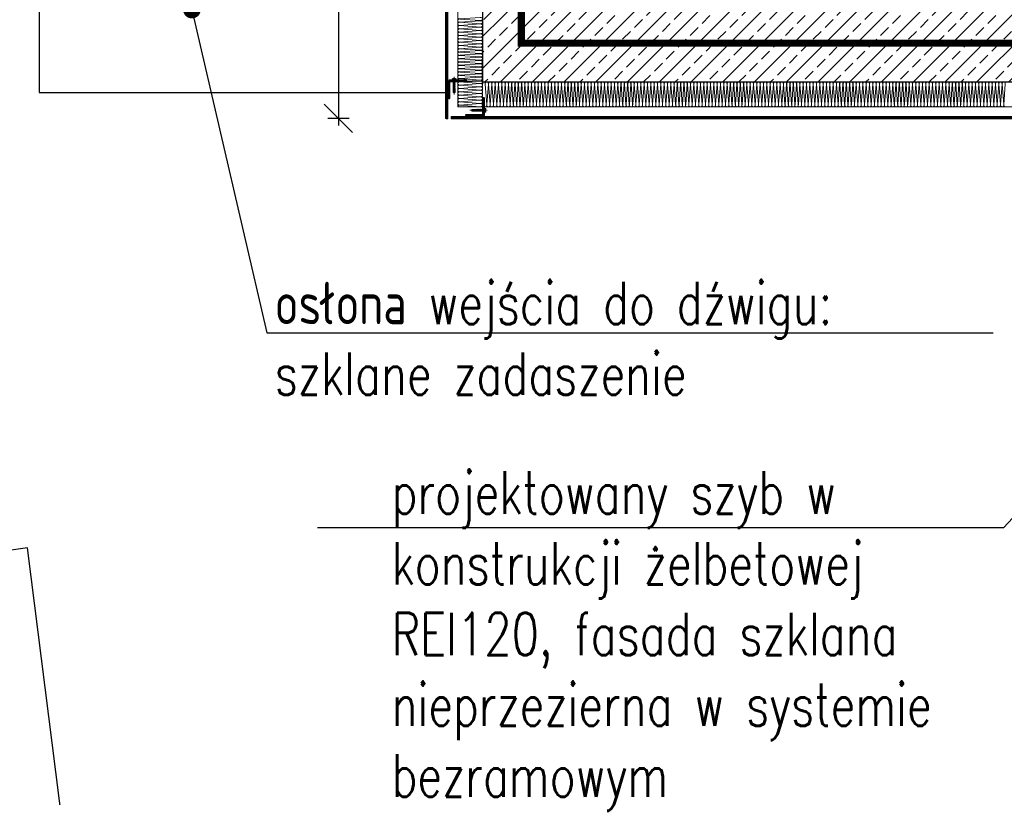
# Model space of a CAD drawing. Header units: millimetres. Extents: x -1147 to 4913, y -2332 to 921.
# Tile 11 of 119: x -551 to -273, y -275 to -55. Entities that reach past the tile are written whole.
import ezdxf
from ezdxf import colors
from ezdxf.entities.mleader import LeaderData, LeaderLine
from ezdxf.math import Vec2, Vec3

# ---------------------------------------------------------------- set-up
doc = ezdxf.new("R2010")
doc.units = ezdxf.units.MM
doc.header["$LTSCALE"] = 0.2
doc.linetypes.add('10b018', pattern=[3.33, 2.16, -0.54, 0.09, -0.54])
doc.linetypes.add('DASHEDX2', pattern=[1.5, 1, -0.5])
for name, color, linetype, lineweight in [('_MB_ocieplenie_0.09', 252, 'Continuous', 9), ('A-KOMENTWYM - DETAL', 30, 'Continuous', 5), ('ST_AE_GLAS_szraf', 252, 'Continuous', 0), ('ST_AE_GLAS_widok', 142, 'Continuous', 9), ('ST_AE_SYST_cienka', 27, 'Continuous', 15), ('ST_AE_SYST_szraf', 252, 'Continuous', 0), ('ST_SB_STEL', 7, 'Continuous', 0), ('ST_SF_FRAM', 7, 'Continuous', 0), ('ST_SF_FRAM_gruba', 132, 'Continuous', 40), ('ST_SJ_JOIN', 7, 'Continuous', 0), ('ST_SJ_JOIN_cienka', 57, 'Continuous', 15), ('ST_SJ_JOIN_szraf', 252, 'Continuous', 5)]:
    doc.layers.add(name, color=color, linetype=linetype, lineweight=lineweight)
doc.layers.add('_p.poż.', color=7, linetype='Continuous', true_color=0xf20000)
for name, color, linetype in [('A-opis', 7, 'Continuous'), ('A-widok', 41, 'Continuous'), ('A-ściany', 140, 'Continuous')]:
    doc.layers.add(name, color=color, linetype=linetype)
doc.layers.add('ST_SJ_JOIN_osie', color=1, linetype='10b018', lineweight=0, plot=False)
doc.styles.add('Arch-Dim', font='romans.shx', dxfattribs={"width": 0.75})
doc.styles.add('TXT', font='romans.shx', dxfattribs={"width": 0.7})
doc.dimstyles.new('1-50', dxfattribs={"dimtxt": 12, "dimasz": 8, "dimexe": 3, "dimexo": 0, "dimgap": 2, "dimtad": 1, "dimrnd": 0.5, "dimzin": 12, "dimdsep": 46, "dimtxsty": 'TXT', "dimblk": 'OBLIQUE', "dimcen": 0.125, "dimdle": 2, "dimclrd": 256, "dimclre": 256, "dimclrt": 7, "dimazin": 0, "dimtfac": 1, "dimtix": 1, "dimtmove": 1, "dimatfit": 2, "dimfxl": 3, "dimfxlon": 1, "dimtvp": 10, "dimtolj": 1, "dimtzin": 0, "dimarcsym": 0})

# ---------------------------------------------------------------- blocks, each defined once
blk = doc.blocks.new('_Oblique')
at = {"color": 0, "linetype": 'ByBlock', "lineweight": -2}
blk.add_line((-0.5, -0.5), (0.5, 0.5), dxfattribs=at)
blk = doc.blocks.new('*D357')
at = {"layer": 'A-KOMENTWYM - DETAL', "lineweight": -2}
for p, q in [((-461.22, 212.3), (-461.22, -85.3)), ((-458.22, 210.3), (-464.22, 210.3)), ((-458.22, -83.3), (-464.22, -83.3))]:
    blk.add_line(p, q, dxfattribs=at)
at = {"layer": 'Defpoints', "color": 0}
for p in [(-430.9, 210.3), (-461.22, -83.3), (-430.9, -83.3)]:
    blk.add_point(p, dxfattribs=at)
at = {"layer": 'A-KOMENTWYM - DETAL', "lineweight": -2, "xscale": 8, "yscale": 8, "zscale": 8}
for p, rotation in [((-461.22, 210.3), 90), ((-461.22, -83.3), 270)]:
    blk.add_blockref('_Oblique', p, dxfattribs=dict(at, rotation=rotation))
at = {"layer": 'A-KOMENTWYM - DETAL', "color": 7, "insert": (-469.22, 63.5), "char_height": 12, "attachment_point": 5, "rotation": 90, "style": 'TXT'}
blk.add_mtext('\\A1;293.5', dxfattribs=at)
blk = doc.blocks.new('_Dot')
at = {"color": 0, "linetype": 'ByBlock', "lineweight": -2}
blk.add_line((-0.5, 0), (-1, 0), dxfattribs=at)
at = {"color": 0, "linetype": 'ByBlock', "const_width": 0.5}
blk.add_lwpolyline([(-0.25, 0, 1), (0.25, 0, 1)], format="xyb", close=True, dxfattribs=at)
blk = doc.blocks.new('*U1662')
at = {"layer": '_MB_ocieplenie_0.09', "flags": 128}
for points in [[(-6274, 31, 0.505403), (-6293, 5), (-6274, -242, -1.345402), (-6313, -242), (-6294, 5, 0.505403), (-6314, 31)], [(-6234, 31, 0.505403), (-6253, 5), (-6234, -242, -1.345402), (-6273, -242), (-6254, 5, 0.505403), (-6274, 31)], [(-6194, 31, 0.505403), (-6213, 5), (-6194, -242, -1.345402), (-6233, -242), (-6214, 5, 0.505403), (-6234, 31)], [(-6154, 31, 0.505403), (-6173, 5), (-6154, -242, -1.345402), (-6193, -242), (-6174, 5, 0.505403), (-6194, 31)], [(-6114, 31, 0.505403), (-6133, 5), (-6114, -242, -1.345402), (-6153, -242), (-6134, 5, 0.505403), (-6154, 31)], [(-6074, 31, 0.505403), (-6093, 5), (-6074, -242, -1.345402), (-6113, -242), (-6094, 5, 0.505403), (-6114, 31)], [(-6034, 31, 0.505403), (-6053, 5), (-6034, -242, -1.345402), (-6073, -242), (-6054, 5, 0.505403), (-6074, 31)], [(-5994, 31, 0.505403), (-6013, 5), (-5994, -242, -1.345402), (-6033, -242), (-6014, 5, 0.505403), (-6034, 31)], [(-5954, 31, 0.505403), (-5973, 5), (-5954, -242, -1.345402), (-5993, -242), (-5974, 5, 0.505403), (-5994, 31)], [(-5914, 31, 0.505403), (-5933, 5), (-5914, -242, -1.345402), (-5953, -242), (-5934, 5, 0.505403), (-5954, 31)], [(-5874, 31, 0.505403), (-5893, 5), (-5874, -242, -1.345402), (-5913, -242), (-5894, 5, 0.505403), (-5914, 31)], [(-5834, 31, 0.505403), (-5853, 5), (-5834, -242, -1.345402), (-5873, -242), (-5854, 5, 0.505403), (-5874, 31)], [(-5794, 31, 0.505403), (-5813, 5), (-5794, -242, -1.345402), (-5833, -242), (-5814, 5, 0.505403), (-5834, 31)], [(-5754, 31, 0.505403), (-5773, 5), (-5754, -242, -1.345402), (-5793, -242), (-5774, 5, 0.505403), (-5794, 31)], [(-5714, 31, 0.505403), (-5733, 5), (-5714, -242, -1.345402), (-5753, -242), (-5734, 5, 0.505403), (-5754, 31)], [(-5674, 31, 0.505403), (-5693, 5), (-5674, -242, -1.345402), (-5713, -242), (-5694, 5, 0.505403), (-5714, 31)], [(-5634, 31, 0.505403), (-5653, 5), (-5634, -242, -1.345402), (-5673, -242), (-5654, 5, 0.505403), (-5674, 31)], [(-5594, 31, 0.505403), (-5613, 5), (-5594, -242, -1.345402), (-5633, -242), (-5614, 5, 0.505403), (-5634, 31)], [(-5554, 31, 0.505403), (-5573, 5), (-5554, -242, -1.345402), (-5593, -242), (-5574, 5, 0.505403), (-5594, 31)], [(-5514, 31, 0.505403), (-5533, 5), (-5514, -242, -1.345402), (-5553, -242), (-5534, 5, 0.505403), (-5554, 31)], [(-5474, 31, 0.505403), (-5493, 5), (-5474, -242, -1.345402), (-5513, -242), (-5494, 5, 0.505403), (-5514, 31)], [(-5434, 31, 0.505403), (-5453, 5), (-5434, -242, -1.345402), (-5473, -242), (-5454, 5, 0.505403), (-5474, 31)], [(-5394, 31, 0.505403), (-5413, 5), (-5394, -242, -1.345402), (-5433, -242), (-5414, 5, 0.505403), (-5434, 31)], [(-5354, 31, 0.505403), (-5373, 5), (-5354, -242, -1.345402), (-5393, -242), (-5374, 5, 0.505403), (-5394, 31)], [(-5314, 31, 0.505403), (-5333, 5), (-5314, -242, -1.345402), (-5353, -242), (-5334, 5, 0.505403), (-5354, 31)], [(-5274, 31, 0.505403), (-5293, 5), (-5274, -242, -1.345402), (-5313, -242), (-5294, 5, 0.505403), (-5314, 31)], [(-5234, 31, 0.505403), (-5253, 5), (-5234, -242, -1.345402), (-5273, -242), (-5254, 5, 0.505403), (-5274, 31)], [(-5194, 31, 0.505403), (-5213, 5), (-5194, -242, -1.345402), (-5233, -242), (-5214, 5, 0.505403), (-5234, 31)], [(-5154, 31, 0.505403), (-5173, 5), (-5154, -242, -1.345402), (-5193, -242), (-5174, 5, 0.505403), (-5194, 31)], [(-5114, 31, 0.505403), (-5133, 5), (-5114, -242, -1.345402), (-5153, -242), (-5134, 5, 0.505403), (-5154, 31)], [(-5074, 31, 0.505403), (-5093, 5), (-5074, -242, -1.345402), (-5113, -242), (-5094, 5, 0.505403), (-5114, 31)], [(-5034, 31, 0.505403), (-5053, 5), (-5034, -242, -1.345402), (-5073, -242), (-5054, 5, 0.505403), (-5074, 31)], [(-4994, 31, 0.505403), (-5013, 5), (-4994, -242, -1.345402), (-5033, -242), (-5014, 5, 0.505403), (-5034, 31)], [(-4954, 31, 0.505403), (-4973, 5), (-4954, -242, -1.345402), (-4993, -242), (-4974, 5, 0.505403), (-4994, 31)], [(-4914, 31, 0.505403), (-4933, 5), (-4914, -242, -1.345402), (-4953, -242), (-4934, 5, 0.505403), (-4954, 31)], [(-4874, 31, 0.505403), (-4893, 5), (-4874, -242, -1.345402), (-4913, -242), (-4894, 5, 0.505403), (-4914, 31)], [(-4834, 31, 0.505403), (-4853, 5), (-4834, -242, -1.345402), (-4873, -242), (-4854, 5, 0.505403), (-4874, 31)], [(-4794, 31, 0.505403), (-4813, 5), (-4794, -242, -1.345402), (-4833, -242), (-4814, 5, 0.505403), (-4834, 31)], [(-4754, 31, 0.505403), (-4773, 5), (-4754, -242, -1.345402), (-4793, -242), (-4774, 5, 0.505403), (-4794, 31)], [(-4714, 31, 0.505403), (-4733, 5), (-4714, -242, -1.345402), (-4753, -242), (-4734, 5, 0.505403), (-4754, 31)], [(-4674, 31, 0.505403), (-4693, 5), (-4674, -242, -1.345402), (-4713, -242), (-4694, 5, 0.505403), (-4714, 31)], [(-4634, 31, 0.505403), (-4653, 5), (-4634, -242, -1.345402), (-4673, -242), (-4654, 5, 0.505403), (-4674, 31)], [(-4594, 31, 0.505403), (-4613, 5), (-4594, -242, -1.345402), (-4633, -242), (-4614, 5, 0.505403), (-4634, 31)], [(-4554, 31, 0.505403), (-4573, 5), (-4554, -242, -1.345402), (-4593, -242), (-4574, 5, 0.505403), (-4594, 31)], [(-4514, 31, 0.505403), (-4533, 5), (-4514, -242, -1.345402), (-4553, -242), (-4534, 5, 0.505403), (-4554, 31)], [(-4474, 31, 0.505403), (-4493, 5), (-4474, -242, -1.345402), (-4513, -242), (-4494, 5, 0.505403), (-4514, 31)], [(-4434, 31, 0.505403), (-4453, 5), (-4434, -242, -1.345402), (-4473, -242), (-4454, 5, 0.505403), (-4474, 31)], [(-4394, 31, 0.505403), (-4413, 5), (-4394, -242, -1.345402), (-4433, -242), (-4414, 5, 0.505403), (-4434, 31)], [(-4354, 31, 0.505403), (-4373, 5), (-4354, -242, -1.345402), (-4393, -242), (-4374, 5, 0.505403), (-4394, 31)], [(-4314, 31, 0.505403), (-4333, 5), (-4314, -242, -1.345402), (-4353, -242), (-4334, 5, 0.505403), (-4354, 31)], [(-4274, 31, 0.505403), (-4293, 5), (-4274, -242, -1.345402), (-4313, -242), (-4294, 5, 0.505403), (-4314, 31)], [(-4234, 31, 0.505403), (-4253, 5), (-4234, -242, -1.345402), (-4273, -242), (-4254, 5, 0.505403), (-4274, 31)], [(-4194, 31, 0.505403), (-4213, 5), (-4194, -242, -1.345402), (-4233, -242), (-4214, 5, 0.505403), (-4234, 31)], [(-4154, 31, 0.505403), (-4173, 5), (-4154, -242, -1.345402), (-4193, -242), (-4174, 5, 0.505403), (-4194, 31)], [(-4114, 31, 0.505403), (-4133, 5), (-4114, -242, -1.345402), (-4153, -242), (-4134, 5, 0.505403), (-4154, 31)], [(-4074, 31, 0.505403), (-4093, 5), (-4074, -242, -1.345402), (-4113, -242), (-4094, 5, 0.505403), (-4114, 31)], [(-4034, 31, 0.505403), (-4053, 5), (-4034, -242, -1.345402), (-4073, -242), (-4054, 5, 0.505403), (-4074, 31)], [(-3994, 31, 0.505403), (-4013, 5), (-3994, -242, -1.345402), (-4033, -242), (-4014, 5, 0.505403), (-4034, 31)], [(-3954, 31, 0.505403), (-3973, 5), (-3954, -242, -1.345402), (-3993, -242), (-3974, 5, 0.505403), (-3994, 31)], [(-3914, 31, 0.505403), (-3933, 5), (-3914, -242, -1.345402), (-3953, -242), (-3934, 5, 0.505403), (-3954, 31)], [(-3874, 31, 0.505403), (-3893, 5), (-3874, -242, -1.345402), (-3913, -242), (-3894, 5, 0.505403), (-3914, 31)], [(-3834, 31, 0.505403), (-3853, 5), (-3834, -242, -1.345402), (-3873, -242), (-3854, 5, 0.505403), (-3874, 31)], [(-3794, 31, 0.505403), (-3813, 5), (-3794, -242, -1.345402), (-3833, -242), (-3814, 5, 0.505403), (-3834, 31)], [(-3754, 31, 0.505403), (-3773, 5), (-3754, -242, -1.345402), (-3793, -242), (-3774, 5, 0.505403), (-3794, 31)], [(-3714, 31, 0.505403), (-3733, 5), (-3714, -242, -1.345402), (-3753, -242), (-3734, 5, 0.505403), (-3754, 31)], [(-3674, 31, 0.505403), (-3693, 5), (-3674, -242, -1.345402), (-3713, -242), (-3694, 5, 0.505403), (-3714, 31)], [(-3634, 31, 0.505403), (-3653, 5), (-3634, -242, -1.345402), (-3673, -242), (-3654, 5, 0.505403), (-3674, 31)], [(-3594, 31, 0.505403), (-3613, 5), (-3594, -242, -1.345402), (-3633, -242), (-3614, 5, 0.505403), (-3634, 31)], [(-3554, 31, 0.505403), (-3573, 5), (-3554, -242, -1.345402), (-3593, -242), (-3574, 5, 0.505403), (-3594, 31)], [(-3514, 31, 0.505403), (-3533, 5), (-3514, -242, -1.345402), (-3553, -242), (-3534, 5, 0.505403), (-3554, 31)], [(-3474, 31, 0.505403), (-3493, 5), (-3474, -242, -1.345402), (-3513, -242), (-3494, 5, 0.505403), (-3514, 31)], [(-3434, 31, 0.505403), (-3453, 5), (-3434, -242, -1.345402), (-3473, -242), (-3454, 5, 0.505403), (-3474, 31)], [(-3394, 31, 0.505403), (-3413, 5), (-3394, -242, -1.345402), (-3433, -242), (-3414, 5, 0.505403), (-3434, 31)], [(-3354, 31, 0.505403), (-3373, 5), (-3354, -242, -1.345402), (-3393, -242), (-3374, 5, 0.505403), (-3394, 31)], [(-3314, 31, 0.505403), (-3333, 5), (-3314, -242, -1.345402), (-3353, -242), (-3334, 5, 0.505403), (-3354, 31)], [(-3274, 31, 0.505403), (-3293, 5), (-3274, -242, -1.345402), (-3313, -242), (-3294, 5, 0.505403), (-3314, 31)], [(-3234, 31, 0.505403), (-3253, 5), (-3234, -242, -1.345402), (-3273, -242), (-3254, 5, 0.505403), (-3274, 31)], [(-3194, 31, 0.505403), (-3213, 5), (-3194, -242, -1.345402), (-3233, -242), (-3214, 5, 0.505403), (-3234, 31)], [(-3154, 31, 0.505403), (-3173, 5), (-3154, -242, -1.345402), (-3193, -242), (-3174, 5, 0.505403), (-3194, 31)], [(-3114, 31, 0.505403), (-3133, 5), (-3114, -242, -1.345402), (-3153, -242), (-3134, 5, 0.505403), (-3154, 31)], [(-3074, 31, 0.505403), (-3093, 5), (-3074, -242, -1.345402), (-3113, -242), (-3094, 5, 0.505403), (-3114, 31)], [(-3034, 31, 0.505403), (-3053, 5), (-3034, -242, -1.345402), (-3073, -242), (-3054, 5, 0.505403), (-3074, 31)], [(-2994, 31, 0.505403), (-3013, 5), (-2994, -242, -1.345402), (-3033, -242), (-3014, 5, 0.505403), (-3034, 31)], [(-2954, 31, 0.505403), (-2973, 5), (-2954, -242, -1.345402), (-2993, -242), (-2974, 5, 0.505403), (-2994, 31)], [(-2914, 31, 0.505403), (-2933, 5), (-2914, -242, -1.345402), (-2953, -242), (-2934, 5, 0.505403), (-2954, 31)], [(-2874, 31, 0.505403), (-2893, 5), (-2874, -242, -1.345402), (-2913, -242), (-2894, 5, 0.505403), (-2914, 31)], [(-2834, 31, 0.505403), (-2853, 5), (-2834, -242, -1.345402), (-2873, -242), (-2854, 5, 0.505403), (-2874, 31)], [(-2794, 31, 0.505403), (-2813, 5), (-2794, -242, -1.345402), (-2833, -242), (-2814, 5, 0.505403), (-2834, 31)], [(-2754, 31, 0.505403), (-2773, 5), (-2754, -242, -1.345402), (-2793, -242), (-2774, 5, 0.505403), (-2794, 31)], [(-2714, 31, 0.505403), (-2733, 5), (-2714, -242, -1.345402), (-2753, -242), (-2734, 5, 0.505403), (-2754, 31)], [(-2674, 31, 0.505403), (-2693, 5), (-2674, -242, -1.345402), (-2713, -242), (-2694, 5, 0.505403), (-2714, 31)], [(-2634, 31, 0.505403), (-2653, 5), (-2634, -242, -1.345402), (-2673, -242), (-2654, 5, 0.505403), (-2674, 31)], [(-2594, 31, 0.505403), (-2613, 5), (-2594, -242, -1.345402), (-2633, -242), (-2614, 5, 0.505403), (-2634, 31)], [(-2554, 31, 0.505403), (-2573, 5), (-2554, -242, -1.345402), (-2593, -242), (-2574, 5, 0.505403), (-2594, 31)], [(-2514, 31, 0.505403), (-2533, 5), (-2514, -242, -1.345402), (-2553, -242), (-2534, 5, 0.505403), (-2554, 31)], [(-2474, 31, 0.505403), (-2493, 5), (-2474, -242, -1.345402), (-2513, -242), (-2494, 5, 0.505403), (-2514, 31)], [(-2434, 31, 0.505403), (-2453, 5), (-2434, -242, -1.345402), (-2473, -242), (-2454, 5, 0.505403), (-2474, 31)], [(-2394, 31, 0.505403), (-2413, 5), (-2394, -242, -1.345402), (-2433, -242), (-2414, 5, 0.505403), (-2434, 31)], [(-2354, 31, 0.505403), (-2373, 5), (-2354, -242, -1.345402), (-2393, -242), (-2374, 5, 0.505403), (-2394, 31)], [(-2314, 31, 0.505403), (-2333, 5), (-2314, -242, -1.345402), (-2353, -242), (-2334, 5, 0.505403), (-2354, 31)], [(-2274, 31, 0.505403), (-2293, 5), (-2274, -242, -1.345402), (-2313, -242), (-2294, 5, 0.505403), (-2314, 31)], [(-2234, 31, 0.505403), (-2253, 5), (-2234, -242, -1.345402), (-2273, -242), (-2254, 5, 0.505403), (-2274, 31)], [(-2194, 31, 0.505403), (-2213, 5), (-2194, -242, -1.345402), (-2233, -242), (-2214, 5, 0.505403), (-2234, 31)], [(-2154, 31, 0.505403), (-2173, 5), (-2154, -242, -1.345402), (-2193, -242), (-2174, 5, 0.505403), (-2194, 31)], [(-2114, 31, 0.505403), (-2133, 5), (-2114, -242, -1.345402), (-2153, -242), (-2134, 5, 0.505403), (-2154, 31)], [(-2074, 31, 0.505403), (-2093, 5), (-2074, -242, -1.345402), (-2113, -242), (-2094, 5, 0.505403), (-2114, 31)], [(-2034, 31, 0.505403), (-2053, 5), (-2034, -242, -1.345402), (-2073, -242), (-2054, 5, 0.505403), (-2074, 31)], [(-1994, 31, 0.505403), (-2013, 5), (-1994, -242, -1.345402), (-2033, -242), (-2014, 5, 0.505403), (-2034, 31)], [(-1954, 31, 0.505403), (-1973, 5), (-1954, -242, -1.345402), (-1993, -242), (-1974, 5, 0.505403), (-1994, 31)], [(-1914, 31, 0.505403), (-1933, 5), (-1914, -242, -1.345402), (-1953, -242), (-1934, 5, 0.505403), (-1954, 31)], [(-1874, 31, 0.505403), (-1893, 5), (-1874, -242, -1.345402), (-1913, -242), (-1894, 5, 0.505403), (-1914, 31)], [(-1834, 31, 0.505403), (-1853, 5), (-1834, -242, -1.345402), (-1873, -242), (-1854, 5, 0.505403), (-1874, 31)], [(-1794, 31, 0.505403), (-1813, 5), (-1794, -242, -1.345402), (-1833, -242), (-1814, 5, 0.505403), (-1834, 31)], [(-1754, 31, 0.505403), (-1773, 5), (-1754, -242, -1.345402), (-1793, -242), (-1774, 5, 0.505403), (-1794, 31)], [(-1714, 31, 0.505403), (-1733, 5), (-1714, -242, -1.345402), (-1753, -242), (-1734, 5, 0.505403), (-1754, 31)], [(-1674, 31, 0.505403), (-1693, 5), (-1674, -242, -1.345402), (-1713, -242), (-1694, 5, 0.505403), (-1714, 31)], [(-1634, 31, 0.505403), (-1653, 5), (-1634, -242, -1.345402), (-1673, -242), (-1654, 5, 0.505403), (-1674, 31)], [(-1594, 31, 0.505403), (-1613, 5), (-1594, -242, -1.345402), (-1633, -242), (-1614, 5, 0.505403), (-1634, 31)], [(-1554, 31, 0.505403), (-1573, 5), (-1554, -242, -1.345402), (-1593, -242), (-1574, 5, 0.505403), (-1594, 31)], [(-1514, 31, 0.505403), (-1533, 5), (-1514, -242, -1.345402), (-1553, -242), (-1534, 5, 0.505403), (-1554, 31)], [(-1474, 31, 0.505403), (-1493, 5), (-1474, -242, -1.345402), (-1513, -242), (-1494, 5, 0.505403), (-1514, 31)], [(-1434, 31, 0.505403), (-1453, 5), (-1434, -242, -1.345402), (-1473, -242), (-1454, 5, 0.505403), (-1474, 31)], [(-1394, 31, 0.505403), (-1413, 5), (-1394, -242, -1.345402), (-1433, -242), (-1414, 5, 0.505403), (-1434, 31)], [(-1354, 31, 0.505403), (-1373, 5), (-1354, -242, -1.345402), (-1393, -242), (-1374, 5, 0.505403), (-1394, 31)], [(-1314, 31, 0.505403), (-1333, 5), (-1314, -242, -1.345402), (-1353, -242), (-1334, 5, 0.505403), (-1354, 31)], [(-1274, 31, 0.505403), (-1293, 5), (-1274, -242, -1.345402), (-1313, -242), (-1294, 5, 0.505403), (-1314, 31)], [(-1234, 31, 0.505403), (-1253, 5), (-1234, -242, -1.345402), (-1273, -242), (-1254, 5, 0.505403), (-1274, 31)], [(-1194, 31, 0.505403), (-1213, 5), (-1194, -242, -1.345402), (-1233, -242), (-1214, 5, 0.505403), (-1234, 31)], [(-1154, 31, 0.505403), (-1173, 5), (-1154, -242, -1.345402), (-1193, -242), (-1174, 5, 0.505403), (-1194, 31)], [(-1114, 31, 0.505403), (-1133, 5), (-1114, -242, -1.345402), (-1153, -242), (-1134, 5, 0.505403), (-1154, 31)], [(-1074, 31, 0.505403), (-1093, 5), (-1074, -242, -1.345402), (-1113, -242), (-1094, 5, 0.505403), (-1114, 31)], [(-1034, 31, 0.505403), (-1053, 5), (-1034, -242, -1.345402), (-1073, -242), (-1054, 5, 0.505403), (-1074, 31)], [(-994, 31, 0.505403), (-1013, 5), (-994, -242, -1.345402), (-1033, -242), (-1014, 5, 0.505403), (-1034, 31)], [(-954, 31, 0.505403), (-973, 5), (-954, -242, -1.345402), (-993, -242), (-974, 5, 0.505403), (-994, 31)], [(-914, 31, 0.505403), (-933, 5), (-914, -242, -1.345402), (-953, -242), (-934, 5, 0.505403), (-954, 31)], [(-874, 31, 0.505403), (-893, 5), (-874, -242, -1.345402), (-913, -242), (-894, 5, 0.505403), (-914, 31)], [(-834, 31, 0.505403), (-853, 5), (-834, -242, -1.345402), (-873, -242), (-854, 5, 0.505403), (-874, 31)], [(-794, 31, 0.505403), (-813, 5), (-794, -242, -1.345402), (-833, -242), (-814, 5, 0.505403), (-834, 31)], [(-754, 31, 0.505403), (-773, 5), (-754, -242, -1.345402), (-793, -242), (-774, 5, 0.505403), (-794, 31)], [(-714, 31, 0.505403), (-733, 5), (-714, -242, -1.345402), (-753, -242), (-734, 5, 0.505403), (-754, 31)], [(-674, 31, 0.505403), (-693, 5), (-674, -242, -1.345402), (-713, -242), (-694, 5, 0.505403), (-714, 31)], [(-634, 31, 0.505403), (-653, 5), (-634, -242, -1.345402), (-673, -242), (-654, 5, 0.505403), (-674, 31)], [(-594, 31, 0.505403), (-613, 5), (-594, -242, -1.345402), (-633, -242), (-614, 5, 0.505403), (-634, 31)], [(-554, 31, 0.505403), (-573, 5), (-554, -242, -1.345402), (-593, -242), (-574, 5, 0.505403), (-594, 31)], [(-514, 31, 0.505403), (-533, 5), (-514, -242, -1.345402), (-553, -242), (-534, 5, 0.505403), (-554, 31)], [(-474, 31, 0.505403), (-493, 5), (-474, -242, -1.345402), (-513, -242), (-494, 5, 0.505403), (-514, 31)], [(-434, 31, 0.505403), (-453, 5), (-434, -242, -1.345402), (-473, -242), (-454, 5, 0.505403), (-474, 31)], [(-394, 31, 0.505403), (-413, 5), (-394, -242, -1.345402), (-433, -242), (-414, 5, 0.505403), (-434, 31)], [(-354, 31, 0.505403), (-373, 5), (-354, -242, -1.345402), (-393, -242), (-374, 5, 0.505403), (-394, 31)], [(-314, 31, 0.505403), (-333, 5), (-314, -242, -1.345402), (-353, -242), (-334, 5, 0.505403), (-354, 31)], [(-274, 31, 0.505403), (-293, 5), (-274, -242, -1.345402), (-313, -242), (-294, 5, 0.505403), (-314, 31)], [(-234, 31, 0.505403), (-253, 5), (-234, -242, -1.345402), (-273, -242), (-254, 5, 0.505403), (-274, 31)], [(-194, 31, 0.505403), (-213, 5), (-194, -242, -1.345402), (-233, -242), (-214, 5, 0.505403), (-234, 31)], [(-154, 31, 0.505403), (-173, 5), (-154, -242, -1.345402), (-193, -242), (-174, 5, 0.505403), (-194, 31)], [(-114, 31, 0.505403), (-133, 5), (-114, -242, -1.345402), (-153, -242), (-134, 5, 0.505403), (-154, 31)], [(-74, 31, 0.505403), (-93, 5), (-74, -242, -1.345402), (-113, -242), (-94, 5, 0.505403), (-114, 31)], [(-34, 31, 0.505403), (-53, 5), (-34, -242, -1.345402), (-73, -242), (-54, 5, 0.505403), (-74, 31)]]:
    blk.add_lwpolyline(points, format="xyb", dxfattribs=at)
blk = doc.blocks.new('*U1661')
at = {"layer": '_MB_ocieplenie_0.09', "flags": 128}
for points in [[(-12212, 31, 0.505403), (-12231, 5), (-12213, -242, -1.345402), (-12251, -242), (-12233, 5, 0.505403), (-12252, 31)], [(-12172, 31, 0.505403), (-12191, 5), (-12173, -242, -1.345402), (-12211, -242), (-12193, 5, 0.505403), (-12212, 31)], [(-12132, 31, 0.505403), (-12151, 5), (-12133, -242, -1.345402), (-12171, -242), (-12153, 5, 0.505403), (-12172, 31)], [(-12092, 31, 0.505403), (-12111, 5), (-12093, -242, -1.345402), (-12131, -242), (-12113, 5, 0.505403), (-12132, 31)], [(-12052, 31, 0.505403), (-12071, 5), (-12053, -242, -1.345402), (-12091, -242), (-12073, 5, 0.505403), (-12092, 31)], [(-12012, 31, 0.505403), (-12031, 5), (-12013, -242, -1.345402), (-12051, -242), (-12033, 5, 0.505403), (-12052, 31)], [(-11972, 31, 0.505403), (-11991, 5), (-11973, -242, -1.345402), (-12011, -242), (-11993, 5, 0.505403), (-12012, 31)], [(-11932, 31, 0.505403), (-11951, 5), (-11933, -242, -1.345402), (-11971, -242), (-11953, 5, 0.505403), (-11972, 31)], [(-11892, 31, 0.505403), (-11911, 5), (-11893, -242, -1.345402), (-11931, -242), (-11913, 5, 0.505403), (-11932, 31)], [(-11852, 31, 0.505403), (-11871, 5), (-11853, -242, -1.345402), (-11891, -242), (-11873, 5, 0.505403), (-11892, 31)], [(-11812, 31, 0.505403), (-11831, 5), (-11813, -242, -1.345402), (-11851, -242), (-11833, 5, 0.505403), (-11852, 31)], [(-11772, 31, 0.505403), (-11791, 5), (-11773, -242, -1.345402), (-11811, -242), (-11793, 5, 0.505403), (-11812, 31)], [(-11732, 31, 0.505403), (-11751, 5), (-11733, -242, -1.345402), (-11771, -242), (-11753, 5, 0.505403), (-11772, 31)], [(-11692, 31, 0.505403), (-11711, 5), (-11693, -242, -1.345402), (-11731, -242), (-11713, 5, 0.505403), (-11732, 31)], [(-11652, 31, 0.505403), (-11671, 5), (-11653, -242, -1.345402), (-11691, -242), (-11673, 5, 0.505403), (-11692, 31)], [(-11612, 31, 0.505403), (-11631, 5), (-11613, -242, -1.345402), (-11651, -242), (-11633, 5, 0.505403), (-11652, 31)], [(-11572, 31, 0.505403), (-11591, 5), (-11573, -242, -1.345402), (-11611, -242), (-11593, 5, 0.505403), (-11612, 31)], [(-11532, 31, 0.505403), (-11551, 5), (-11533, -242, -1.345402), (-11571, -242), (-11553, 5, 0.505403), (-11572, 31)], [(-11492, 31, 0.505403), (-11511, 5), (-11493, -242, -1.345402), (-11531, -242), (-11513, 5, 0.505403), (-11532, 31)], [(-11452, 31, 0.505403), (-11471, 5), (-11453, -242, -1.345402), (-11491, -242), (-11473, 5, 0.505403), (-11492, 31)], [(-11412, 31, 0.505403), (-11431, 5), (-11413, -242, -1.345402), (-11451, -242), (-11433, 5, 0.505403), (-11452, 31)], [(-11372, 31, 0.505403), (-11391, 5), (-11373, -242, -1.345402), (-11411, -242), (-11393, 5, 0.505403), (-11412, 31)], [(-11332, 31, 0.505403), (-11351, 5), (-11333, -242, -1.345402), (-11371, -242), (-11353, 5, 0.505403), (-11372, 31)], [(-11292, 31, 0.505403), (-11311, 5), (-11293, -242, -1.345402), (-11331, -242), (-11313, 5, 0.505403), (-11332, 31)], [(-11252, 31, 0.505403), (-11271, 5), (-11253, -242, -1.345402), (-11291, -242), (-11273, 5, 0.505403), (-11292, 31)], [(-11212, 31, 0.505403), (-11231, 5), (-11213, -242, -1.345402), (-11251, -242), (-11233, 5, 0.505403), (-11252, 31)], [(-11172, 31, 0.505403), (-11191, 5), (-11173, -242, -1.345402), (-11211, -242), (-11193, 5, 0.505403), (-11212, 31)]]:
    blk.add_lwpolyline(points, format="xyb", dxfattribs=at)
blk = doc.blocks.new('szyb-szkło_150-I piętro2')
at = {"layer": 'A-ściany', "transparency": 33554687}
h = blk.add_hatch(dxfattribs=at)
h.set_pattern_fill('ANSI33-METRIC', color=14)
h.set_pattern_definition([(45, (428.5, -207.997), (-4.49013, 4.49013), []), (45, (432.99, -207.997), (-4.49013, 4.49013), [3.175, -1.5875])])
h.paths.add_polyline_path([(350, -196), (350, -259), (30, -259), (30, -30), (350, -30), (350, -50), (372, -50.003), (372, -8), (8, -8), (8, -281), (372, -281), (372, -196)])
at = {"layer": '_MB_ocieplenie_0.09'}
for q in [(1, -1), (387.341, -288)]:
    blk.add_line((1, -288), q, dxfattribs=at)
at = {"layer": '_p.poż.', "linetype": 'DASHEDX2', "ltscale": 10}
blk.add_lwpolyline([(19.001, -171.348, 2, 2, 0), (19, -270, 2, 2, 0), (190, -270, 0, 0, 0)], format="xyseb", dxfattribs=at)
at = {"layer": 'A-ściany'}
blk.add_lwpolyline([(350, -196), (350, -259), (30, -259), (30, -30), (350, -30), (350, -50), (372, -50.003), (372, -8), (8, -8), (8, -281), (372, -281), (372, -196)], close=True, dxfattribs=at)
at = {"xscale": 0.02342540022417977, "yscale": 0.02342540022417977, "zscale": 0.02342540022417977}
for name, p, rotation in [('*U1661', (1.727, -1), 90.0000000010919), ('*U1662', (7.999, -287.273), 180.0000000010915)]:
    blk.add_blockref(name, p, dxfattribs=dict(at, rotation=rotation))
blk = doc.blocks.new('wkret_samowiercacy_JT2-12_5.5x35')
at = {"layer": 'ST_SJ_JOIN_cienka'}
for p, q in [((-35, 0), (-33.6, 2.6)), ((-35, 0), (-33.6, -2.6)), ((-33.6, 2.6), (-22.9, 2.6)), ((-22.6, 2.2), (-23.5, 2.2)), ((-22.3, 2.2), (-22.9, 2.6)), ((-20.9, 2.2), (-22.3, 2.2)), ((-20.9, 2.2), (-20.3, 2.8)), ((-20, 2.2), (-20.3, 2.8)), ((-19.1, 2.2), (-20, 2.2)), ((-19.1, 2.2), (-18.5, 2.8)), ((-18.2, 2.2), (-18.5, 2.8)), ((-17.3, 2.2), (-18.2, 2.2)), ((-17.3, 2.2), (-16.8, 2.8)), ((-16.4, 2.2), (-16.8, 2.8)), ((-15.5, 2.2), (-16.4, 2.2)), ((-15.5, 2.2), (-15, 2.8)), ((-14.6, 2.2), (-15, 2.8)), ((-13.8, 2.2), (-14.6, 2.2)), ((-13.8, 2.2), (-13.2, 2.8)), ((-12.9, 2.2), (-13.2, 2.8)), ((-12, 2.2), (-12.9, 2.2)), ((-12, 2.2), (-11.5, 2.8)), ((-11.1, 2.2), (-11.5, 2.8)), ((-10.2, 2.2), (-11.1, 2.2)), ((-10.2, 2.2), (-9.7, 2.8)), ((-9.3, 2.2), (-9.7, 2.8)), ((-8.4, 2.2), (-9.3, 2.2)), ((-8.4, 2.2), (-7.9, 2.8)), ((-7.5, 2.2), (-7.9, 2.8)), ((-6.7, 2.2), (-7.5, 2.2)), ((-6.7, 2.2), (-6.1, 2.8)), ((-5.8, 2.2), (-6.1, 2.8)), ((-4.9, 2.2), (-5.8, 2.2)), ((-4.9, 2.2), (-4.4, 2.8)), ((-4, 2.2), (-4.4, 2.8)), ((-3.1, 2.2), (-4, 2.2)), ((-3.1, 2.2), (-2.6, 2.8)), ((-2.2, 2.2), (-2.6, 2.8)), ((-1.3, 2.2), (-2.2, 2.2)), ((-1.3, 2.2), (-0.8, 2.8)), ((-0.4, 2.2), (-0.8, 2.8)), ((0, 2.2), (-0.4, 2.2)), ((5.8, 4), (5.8, -4)), ((-33.6, -2.6), (-22.9, -2.6)), ((-22.3, -2.3), (-22.9, -2.6)), ((-21.6, -2.3), (-22.3, -2.3)), ((-21.3, -2.8), (-21.6, -2.3)), ((-21.3, -2.8), (-20.7, -2.3)), ((-19.9, -2.3), (-20.7, -2.3)), ((-19.5, -2.8), (-19.9, -2.3)), ((-19.5, -2.8), (-19, -2.3)), ((-18.1, -2.3), (-19, -2.3)), ((-17.7, -2.8), (-18.1, -2.3)), ((-17.7, -2.8), (-17.2, -2.3)), ((-16.3, -2.3), (-17.2, -2.3)), ((-16, -2.8), (-16.3, -2.3)), ((-16, -2.8), (-15.4, -2.3)), ((-14.5, -2.3), (-15.4, -2.3)), ((-14.2, -2.8), (-14.5, -2.3)), ((-14.2, -2.8), (-13.6, -2.3)), ((-12.8, -2.3), (-13.6, -2.3)), ((-12.4, -2.8), (-12.8, -2.3)), ((-12.4, -2.8), (-11.9, -2.3)), ((-11, -2.3), (-11.9, -2.3)), ((-10.6, -2.8), (-11, -2.3)), ((-10.6, -2.8), (-10.1, -2.3)), ((-9.2, -2.3), (-10.1, -2.3)), ((-8.9, -2.8), (-9.2, -2.3)), ((-8.9, -2.8), (-8.3, -2.3)), ((-7.4, -2.3), (-8.3, -2.3)), ((-7.1, -2.8), (-7.4, -2.3)), ((-7.1, -2.8), (-6.5, -2.3)), ((-5.7, -2.3), (-6.5, -2.3)), ((-5.3, -2.8), (-5.7, -2.3)), ((-5.3, -2.8), (-4.8, -2.3)), ((-3.9, -2.3), (-4.8, -2.3)), ((-3.5, -2.8), (-3.9, -2.3)), ((-3.5, -2.8), (-3, -2.3)), ((-2.1, -2.3), (-3, -2.3)), ((-1.8, -2.8), (-2.1, -2.3)), ((-1.8, -2.8), (-1.2, -2.3)), ((0, -2.3), (-1.2, -2.3))]:
    blk.add_line(p, q, dxfattribs=at)
blk.add_lwpolyline([(0, -7.2), (1.3, -7.2), (1.3, 7.2), (0, 7.2)], close=True, dxfattribs=at)
blk.add_lwpolyline([(1.3, -2.6), (5.3, -2.6, -0.343146), (5.3, -5.3), (1.3, -5.3), (1.3, 5.3), (5.3, 5.3, -0.343146), (5.3, 2.6), (1.3, 2.6)], format="xyb", dxfattribs=at)
blk.add_arc((-2.2, 0), 7.94, 340.5288, 19.4712, dxfattribs=at)
at = {"layer": 'ST_SJ_JOIN_osie'}
blk.add_line((-40, 0), (10.8, 0), dxfattribs=at)
at = {"layer": 'ST_SJ_JOIN_szraf'}
for p, q in [((-34.7, 0), (-33.4, 2.2)), ((-33.4, 2.2), (-33.6, 2.6)), ((-33.4, 2.2), (-22.3, 2.2)), ((-22.9, -2.6), (-21.9, 2.2)), ((-22.1, 2.1), (-22.9, -2.6)), ((-22.9, -2.6), (-22.3, 2)), ((-22.9, -2.6), (-22.6, 1.9)), ((-22.9, -2.6), (-22.9, 1.8)), ((-21.6, -2.3), (-20.9, 2.2)), ((-21.3, -2.8), (-20.3, 2.8)), ((-20.7, -2.3), (-20, 2.2)), ((-19.9, -2.3), (-19.1, 2.2)), ((-19.5, -2.8), (-18.5, 2.8)), ((-19, -2.3), (-18.2, 2.2)), ((-18.1, -2.3), (-17.3, 2.2)), ((-17.7, -2.8), (-16.8, 2.8)), ((-17.2, -2.3), (-16.4, 2.2)), ((-16.3, -2.3), (-15.5, 2.2)), ((-16, -2.8), (-15, 2.8)), ((-15.4, -2.3), (-14.6, 2.2)), ((-14.5, -2.3), (-13.8, 2.2)), ((-14.2, -2.8), (-13.2, 2.8)), ((-13.6, -2.3), (-12.9, 2.2)), ((-12.8, -2.3), (-12, 2.2)), ((-12.4, -2.8), (-11.5, 2.8)), ((-11.9, -2.3), (-11.1, 2.2)), ((-11, -2.3), (-10.2, 2.2)), ((-10.6, -2.8), (-9.7, 2.8)), ((-10.1, -2.3), (-9.3, 2.2)), ((-9.2, -2.3), (-8.4, 2.2)), ((-8.9, -2.8), (-7.9, 2.8)), ((-8.3, -2.3), (-7.5, 2.2)), ((-7.4, -2.3), (-6.7, 2.2)), ((-7.1, -2.8), (-6.1, 2.8)), ((-6.5, -2.3), (-5.8, 2.2)), ((-5.7, -2.3), (-4.9, 2.2)), ((-5.3, -2.8), (-4.4, 2.8)), ((-4.8, -2.3), (-4, 2.2)), ((-3.9, -2.3), (-3.1, 2.2)), ((-3.5, -2.8), (-2.6, 2.8)), ((-3, -2.3), (-2.2, 2.2)), ((-2.1, -2.3), (-1.3, 2.2)), ((-1.8, -2.8), (-0.8, 2.8)), ((-1.2, -2.3), (-0.4, 2.2))]:
    blk.add_line(p, q, dxfattribs=at)
for centre, radius, start, end in [((-32.2, 23.1), 23.3, 263.1111, 296.3312), ((-35.1, -1.7), 1.73, 331.4719, 85.2218)]:
    blk.add_arc(centre, radius, start, end, dxfattribs=at)
blk = doc.blocks.new('SA.02_rzut')
at = {"layer": 'ST_AE_SYST_szraf'}
h = blk.add_hatch(dxfattribs=at)
h.set_pattern_fill('ANSI37', color=256, scale=0.25)
h.set_pattern_definition([(45, (-488652.4619, 545374.10935), (-0.5612660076, 0.5612660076), []), (135, (-488652.4619, 545374.10935), (-0.5612660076, -0.5612660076), [])])
h.paths.add_polyline_path([(8, 0), (8, -3), (20, -3), (20, 0)])
h = blk.add_hatch(dxfattribs=at)
h.set_pattern_fill('ANSI37', color=256, scale=0.25)
h.paths.add_polyline_path([(32, 0), (32, -3), (44, -3), (44, 0)])
at = {"layer": 'ST_AE_SYST_cienka'}
for points in [[(8, 0), (20, 0), (20, -3), (8, -3)], [(44, 0), (32, 0), (32, -3), (44, -3)]]:
    blk.add_lwpolyline(points, close=True, dxfattribs=at)
at = {"layer": 'ST_SF_FRAM_gruba'}
blk.add_lwpolyline([(-1, 0), (49, 0), (49, 2), (1, 2), (1, 50), (-1, 50), (-1, 0), (-1, 0), (-1, 0)], close=True, dxfattribs=at)
at = {"layer": 'ST_SJ_JOIN', "xscale": -1}
blk.add_blockref('wkret_samowiercacy_JT2-12_5.5x35', (-1, 15), dxfattribs=at)

msp = doc.modelspace()

# ---------------------------------------------------------------- linework, layer by layer
msp.add_line((-420.5, -73.003), (-420.5, -73.573))
at = {"layer": 'A-widok'}
msp.add_lwpolyline([(-430.9, 202.997), (-545.859, 202.997), (-545.859, -76.003), (-430.9, -76.003)], dxfattribs=at)
at = {"layer": 'A-widok', "color": 14}
msp.add_lwpolyline([(-504.084, -560.854), (-549.117, -204.699), (-849.325, -247.985)], dxfattribs=at)
at = {"layer": 'ST_AE_GLAS_szraf'}
for p, q in [((-430.8, -83.404), (-430.8, 62.997)), ((-430.7, -83.404), (-430.7, 62.997)), ((-430.6, -83.404), (-430.6, 62.997)), ((-430.5, -83.404), (-430.5, 62.997)), ((-430.4, -83.404), (-430.4, 62.997)), ((-429.3, -82.904), (-243.9, -82.904)), ((-429.3, -83.004), (-243.9, -83.004)), ((-429.3, -83.104), (-243.9, -83.104)), ((-429.3, -83.204), (-243.9, -83.204)), ((-429.3, -83.304), (-243.9, -83.304))]:
    msp.add_line(p, q, dxfattribs=at)
at = {"layer": 'ST_AE_GLAS_widok'}
for points in [[(-430.8, -83.404), (-430.4, -83.404), (-430.3, -83.304), (-430.3, 62.897), (-430.4, 62.997), (-430.8, 62.997), (-430.9, 62.897), (-430.9, -83.304), (-430.8, -83.404)], [(-429.3, -83.304), (-429.3, -82.904), (-429.2, -82.804), (-244, -82.804), (-243.9, -82.904), (-243.9, -83.304), (-244, -83.404), (-429.2, -83.404), (-429.3, -83.304)]]:
    msp.add_lwpolyline(points, dxfattribs=at)
at = {"layer": 'ST_SB_STEL', "color": 9, "const_width": 0.2}
for points in [[(-429.501, -72.903), (-420.6, -72.903), (-420.6, -67.004)], [(-420.4, -82.004), (-420.4, -73.103), (-414.501, -73.103)]]:
    msp.add_lwpolyline(points, dxfattribs=at)

# ---------------------------------------------------------------- block references
msp.add_blockref('szyb-szkło_150-I piętro2', (-428.5, 207.997))
at = {"layer": 'ST_SF_FRAM', "xscale": 0.1, "yscale": 0.1, "zscale": 0.1, "rotation": 270.0000000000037}
msp.add_blockref('SA.02_rzut', (-430, -72.703), dxfattribs=at)
at = {"layer": 'ST_SF_FRAM', "xscale": -0.1, "yscale": 0.1, "zscale": 0.1}
msp.add_blockref('SA.02_rzut', (-420.2, -82.504), dxfattribs=at)

# ---------------------------------------------------------------- dimensions: what is measured, and where the dimension line sits
at = {"layer": 'A-KOMENTWYM - DETAL'}
dim = msp.add_linear_dim(base=(-461.224, -83.304), p1=(-430.9, 210.297), p2=(-430.9, -83.304), angle=90, dimstyle='1-50', override={"dimtxt": 12}, dxfattribs=at)
dim.commit()
dim.dimension.update_dxf_attribs({"geometry": '*D357', "text_midpoint": (-469.224, 63.497)})

# ---------------------------------------------------------------- leaders
at = {"layer": 'A-opis'}
ml = msp.add_multileader_mtext('Standard', dxfattribs=at)
ml.set_content('\\pxql,t4;osłona wejścia do dźwigu: szklane zadaszenie', color=256, style='Arch-Dim')
ml.set_leader_properties(color=30)
ml.set_arrow_properties(name='DOT')
ml.build(insert=Vec2(0, 0))
ml.multileader.update_dxf_attribs({"text_left_attachment_type": 6, "text_right_attachment_type": 6, "dogleg_length": 2, "arrow_head_size": 5})
ctx = ml.context
ctx.base_point, ctx.char_height, ctx.arrow_head_size, ctx.landing_gap_size, ctx.plane_origin, ctx.plane_x_axis, ctx.plane_y_axis = Vec3(-479.465, -143.904), 12, 5, 0.2, Vec3(260.566, 3910.696), Vec3(-1, 0), Vec3(0, -1)
ctx.left_attachment, ctx.right_attachment = 6, 6
notes = []
notes.append((ctx, [(0, (1, 1, 0), (-481.465, -143.904), (1, 0), 2, [(1, [(-502.655, -52.538)], 0, [])])]))
ctx.mtext.insert, ctx.mtext.width = Vec3(-479.265, -129.504), 201.2345
ml = msp.add_multileader_mtext('Standard', dxfattribs=at)
ml.set_content('\\pxt4;projektowany szyb w konstrukcji żelbetowej REI120, fasada szklana  nieprzezierna w systemie bezramowym', color=256, style='Arch-Dim')
ml.set_leader_properties(color=30)
ml.set_arrow_properties(name='DOT')
ml.build(insert=Vec2(0, 0))
ml.multileader.update_dxf_attribs({"text_left_attachment_type": 6, "text_right_attachment_type": 6, "dogleg_length": 2, "arrow_head_size": 5})
ctx = ml.context
ctx.base_point, ctx.char_height, ctx.arrow_head_size, ctx.landing_gap_size, ctx.plane_origin, ctx.plane_x_axis, ctx.plane_y_axis = Vec3(-446.398, -199.033), 12, 5, 0.2, Vec3(1083.804, 4002.854), Vec3(-1, 0), Vec3(0, -1)
ctx.left_attachment, ctx.right_attachment = 6, 6
notes.append((ctx, [(0, (1, 1, 0), (-273.088, -199.033), (-1, 0), 2, [(0, [(-247.5, -61.003), (-166.455, -83.406)], 0, [])])]))
ctx.mtext.insert, ctx.mtext.width = Vec3(-446.198, -183.073), 189.97323
for ctx, leaders in notes:
    for number, flags, end, landing, length, lines in leaders:
        leader = LeaderData()
        leader.index, (leader.has_last_leader_line, leader.has_dogleg_vector, leader.attachment_direction) = number, flags
        leader.last_leader_point, leader.dogleg_vector, leader.dogleg_length = Vec3(end), Vec3(landing), length
        for number, points, colour, breaks in lines:
            line = LeaderLine()
            line.index, line.vertices, line.color, line.breaks = number, Vec3.list(points), colors.encode_raw_color(colour), breaks
            leader.lines.append(line)
        ctx.leaders.append(leader)

doc.saveas('drawing.dxf')
